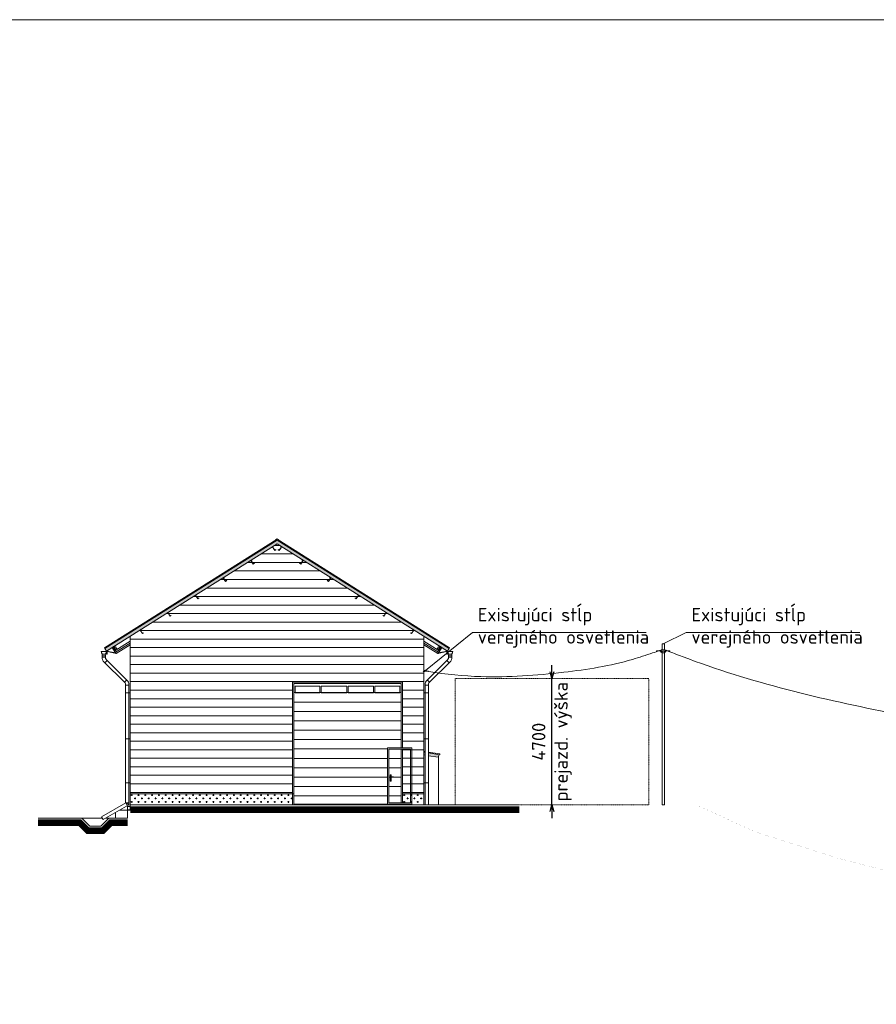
# Model space of a CAD drawing. Header units: millimetres. Extents: x 8443 to 3050451, y 28745 to 1899299.
# Tile 8 of 10: x 2484342 to 2516286, y 1758577 to 1795298. Entities that reach past the tile are written whole.
import ezdxf

# ---------------------------------------------------------------- set-up
doc = ezdxf.new("R2010")
doc.units = ezdxf.units.MM
doc.header["$LTSCALE"] = 20
doc.set_wipeout_variables(frame=1)
doc.linetypes.add('DIVIDE', pattern=[31.75, 12.7, -6.35, 0, -6.35, 0, -6.35])
for name, color, linetype, lineweight in [('CAVNEJSI_POHLED', 7, 'Continuous', 25), ('CKBUBLINY', 1, 'Continuous', 18), ('CKSTENY_POHLED', 7, 'Continuous', 25), ('CKSTENY_SRAF', 251, 'Continuous', 18), ('CSPROFILY_REZY', 4, 'Continuous', 50), ('ELEKTRO', 3, 'Continuous', 25)]:
    doc.layers.add(name, color=color, linetype=linetype, lineweight=lineweight)
doc.layers.add('CKSTENY_PODROVINOU', color=7, linetype='Continuous')
doc.styles.add('ISOCPEUR', font='isocpeur.ttf', dxfattribs={"height": 300})
doc.styles.add('Roman', font='txt')
doc.styles.get("Standard").update_dxf_attribs({"font": 'calibri.ttf', "width": 0.8})
doc.dimstyles.new('CADKON', dxfattribs={"dimscale": 50, "dimtxt": 2.5, "dimasz": 2.5, "dimexe": 1.8, "dimexo": 5, "dimgap": 0.6, "dimtad": 1, "dimrnd": 1, "dimtxsty": 'Standard', "dimblk1": 'OBLIQUE', "dimblk2": 'OBLIQUE', "dimsah": 1, "dimcen": 2.5, "dimadec": 1, "dimazin": 2, "dimtfac": 1, "dimtdec": 4, "dimtix": 1, "dimtmove": 2, "dimatfit": 3, "dimldrblk": 'OPEN30', "dimfxl": 5, "dimfxlon": 1, "dimtfill": 1, "dimtolj": 1, "dimarcsym": 0})

# ---------------------------------------------------------------- blocks, each defined once
blk = doc.blocks.new('*U85')
at = {"color": 0, "linetype": 'ByBlock', "lineweight": -2}
for p, q in [((-100, 100), (100, 100)), ((-68, 12), (-90, 55)), ((-68, 12), (-60, -65)), ((68, 12), (60, -65)), ((68, 12), (90, 55)), ((-83, -191), (-893, -1000)), ((22, -257), (-790, -1069)), ((-123, -231), (-38, -317)), ((60, -65), (-60, -65)), ((-60, -65), (-60, -134)), ((60, -108), (-60, -108)), ((60, -65), (60, -165)), ((-933, -1092), (-933, -5460)), ((-853, -960), (-767, -1046)), ((-933, -1149), (-813, -1149)), ((-813, -1125), (-813, -5460)), ((-933, -5611), (-933, -5460)), ((-813, -5460), (-813, -5611))]:
    blk.add_line(p, q, dxfattribs=at)
for centre, radius, start, end in [((0, 100), 100, 180, 0), ((-140, -134), 80, 315, 360), ((-71, -165), 131, 315, 360), ((-803, -1095), 131, 133.5328, 178.5328), ((-733, -1125), 80, 135, 180)]:
    blk.add_arc(centre, radius, start, end, dxfattribs=at)
blk = doc.blocks.new('*U87')
at = {"color": 0, "linetype": 'ByBlock', "lineweight": -2}
for p, q in [((-100, 100), (100, 100)), ((-68, 12), (-90, 55)), ((-68, 12), (-60, -65)), ((68, 12), (60, -65)), ((68, 12), (90, 55)), ((-83, -191), (-893, -1000)), ((22, -257), (-790, -1069)), ((-123, -231), (-38, -317)), ((60, -65), (-60, -65)), ((-60, -65), (-60, -134)), ((60, -108), (-60, -108)), ((60, -65), (60, -165)), ((-933, -1092), (-933, -5391)), ((-853, -960), (-767, -1046)), ((-933, -1149), (-813, -1149)), ((-813, -1125), (-813, -5391)), ((-933, -5542), (-933, -5391)), ((-813, -5391), (-813, -5542))]:
    blk.add_line(p, q, dxfattribs=at)
for centre, radius, start, end in [((0, 100), 100, 180, 0), ((-140, -134), 80, 315, 360), ((-71, -165), 131, 315, 360), ((-803, -1095), 131, 133.5328, 178.5328), ((-733, -1125), 80, 135, 180)]:
    blk.add_arc(centre, radius, start, end, dxfattribs=at)
blk = doc.blocks.new('*U86')
at = {"color": 0, "linetype": 'ByBlock', "lineweight": -2}
for p, q in [((50, 4400), (975, 4400)), ((50, 4400), (50, 4150)), ((50, 4150), (975, 4150)), ((975, 4400), (975, 4150)), ((1025, 4400), (1025, 4150)), ((1025, 4400), (1975, 4400)), ((1025, 4150), (1975, 4150)), ((1975, 4400), (1975, 4150)), ((2025, 4400), (2975, 4400)), ((2025, 4400), (2025, 4150)), ((2025, 4150), (2975, 4150)), ((2975, 4400), (2975, 4150)), ((3025, 4400), (3950, 4400)), ((3025, 4400), (3025, 4150)), ((3025, 4150), (3950, 4150)), ((3950, 4400), (3950, 4150))]:
    blk.add_line(p, q, dxfattribs=at)
blk.add_wipeout([(3592, 875), (3592, 1085), (3595, 1092), (3602, 1095), (3622, 1095), (3626, 1094), (3629, 1092), (3632, 1089), (3632, 1085), (3632, 1021), (3721, 1017), (3723, 1016), (3726, 1013), (3727, 1010), (3726, 1007), (3725, 1006), (3723, 1004), (3720, 1004), (3718, 1004), (3632, 999), (3632, 875), (3632, 871), (3629, 868), (3625, 865), (3619, 865), (3602, 865), (3595, 868), (3595, 868), (3593, 872)], dxfattribs=at)
at = {"linetype": 'ByBlock', "lineweight": -2}
h = blk.add_hatch(dxfattribs=at)
h.set_pattern_fill('_USER', color=0, scale=350, pattern_type=0)
h.set_pattern_definition([(0, (1500, 2000), (0, 350), [])])
h.paths.add_polyline_path([(0, 4500), (0, 0), (4000, 0), (4000, 4500)])
at = {"color": 0, "linetype": 'ByBlock', "lineweight": -2}
for p, q in [((3592, 1085), (3592, 875)), ((3622, 1095), (3602, 1095)), ((3602, 865), (3622, 865)), ((3609, 908), (3609, 920)), ((3719, 1017), (3612, 1022)), ((3612, 997), (3718, 1004)), ((3616, 920), (3616, 908)), ((3632, 1021), (3632, 1085)), ((3632, 875), (3632, 999))]:
    blk.add_line(p, q, dxfattribs=at)
blk.add_lwpolyline([(0, 0), (4000, 0), (4000, 4500), (0, 4500)], close=True, dxfattribs=at)
for centre, radius, start, end in [((3602, 1085), 10, 90, 180), ((3602, 875), 10, 180, 270.0546), ((3614, 1010), 12.7, 100.1711, 259.8289), ((3612, 925), 5.71, 306.286, 230.4581), ((3612, 908), 3.51, 180, 360), ((3622, 1085), 10, 360, 90), ((3622, 875), 10, 270.0546, 360), ((3720, 1010), 6.63, 255.2509, 94.1438)]:
    blk.add_arc(centre, radius, start, end, dxfattribs=at)
blk.add_wipeout([(3500, 0), (4400, 0), (4400, 2100), (3500, 2100), (3500, 0), (3550, 50), (3550, 2050), (4350, 2050), (4350, 50), (3550, 50)], dxfattribs=at)
for points in [[(3500, 0), (4400, 0), (4400, 2100), (3500, 2100)], [(3550, 50), (4350, 50), (4350, 2050), (3550, 2050)]]:
    blk.add_lwpolyline(points, close=True, dxfattribs=at)
blk = doc.blocks.new('A$Cb02511b6')
at = {"layer": 'CKBUBLINY'}
for points in [[(0, 16), (114, 16), (114, 0), (0, 0)], [(114, 10), (150, 10), (150, 6), (114, 6)]]:
    blk.add_lwpolyline(points, close=True, dxfattribs=at)
blk = doc.blocks.new('_Open30')
at = {"color": 0, "lineweight": -2}
for p, q in [((-1, 0.27), (0, 0)), ((0, 0), (-1, -0.27)), ((0, 0), (-1, 0))]:
    blk.add_line(p, q, dxfattribs=at)
blk = doc.blocks.new('*D95')
at = {"layer": 'CKBUBLINY', "color": 0, "lineweight": -2, "transparency": 16777216}
for p, q in [((2504189, 1770972), (2504189, 1771222)), ((2504189, 1766022), (2504189, 1770722)), ((2504189, 1765772), (2504189, 1765522))]:
    blk.add_line(p, q, dxfattribs=at)
at = {"layer": 'Defpoints', "color": 0, "transparency": 16777216}
for p in [(2504189, 1770722), (2504189, 1770722), (2504189, 1766022)]:
    blk.add_point(p, dxfattribs=at)
at = {"layer": 'CKBUBLINY', "color": 0, "lineweight": -2, "transparency": 16777216, "xscale": 250, "yscale": 250, "zscale": 250}
for p, rotation in [((2504189, 1770722), 270), ((2504189, 1766022), 90)]:
    blk.add_blockref('_Open30', p, dxfattribs=dict(at, rotation=rotation))
at = {"layer": 'CKBUBLINY', "color": 0, "transparency": 16777216, "insert": (2504189, 1768372), "char_height": 300, "attachment_point": 5, "rotation": 90, "style": 'ISOCPEUR'}
blk.add_mtext('\\A1;{\\H1.66667x;4700\\Pprejazd. výška}', dxfattribs=at)
blk = doc.blocks.new('_Dot')
at = {"color": 0, "lineweight": -2}
blk.add_line((-0.5, 0), (-1, 0), dxfattribs=at)
at = {"color": 0, "const_width": 0.5}
blk.add_lwpolyline([(-0.25, 0, 1), (0.25, 0, 1)], format="xyb", close=True, dxfattribs=at)

msp = doc.modelspace()

# ---------------------------------------------------------------- hatches: boundary and pattern name
at = {"layer": 'CKSTENY_SRAF', "lineweight": 5}
msp.add_hatch(color=252, dxfattribs=at).paths.add_polyline_path([(2487516.906, 1771851.963), (2487580.771, 1771750.369), (2493937.143, 1775746.182), (2500293.516, 1771750.369), (2500357.381, 1771851.963), (2493937.143, 1775887.923)])
h = msp.add_hatch(color=252, dxfattribs=at)
h.paths.add_polyline_path([(2499412.143, 1767875.472), (2499460.41, 1767868.047), (2499460.41, 1767969.223), (2499412.143, 1767976.649)])
h.paths.add_polyline_path([(2499977.349, 1767889.694), (2499580.41, 1767950.762), (2499580.41, 1767849.585), (2499962.143, 1767790.857)])

# ---------------------------------------------------------------- linework, layer by layer
at = {"layer": 'CAVNEJSI_POHLED', "color": 252, "lineweight": 5}
for p, q in [((2488293.877, 1770190.714), (2488467.143, 1770190.714)), ((2499580.41, 1770190.714), (2499407.143, 1770190.714)), ((2488293.877, 1768473.949), (2488462.143, 1768473.949)), ((2499580.41, 1768473.949), (2499412.143, 1768473.949)), ((2488293.877, 1766834.011), (2488467.143, 1766834.011)), ((2499580.41, 1766834.011), (2499407.143, 1766834.011)), ((2488293.877, 1766091.668), (2487396.564, 1765573.604)), ((2488413.877, 1766022.386), (2487456.564, 1765469.681)), ((2488293.877, 1766091.668), (2488413.877, 1766091.668)), ((2488293.877, 1766091.668), (2488413.877, 1766022.386)), ((2488293.877, 1766091.668), (2488353.877, 1765987.745)), ((2488413.877, 1766091.668), (2488413.877, 1766022.386)), ((2487396.564, 1765573.604), (2487456.564, 1765469.681))]:
    msp.add_line(p, q, dxfattribs=at)
at = {"layer": 'CKBUBLINY'}
for p, q in [((2508265.827, 1771767.386), (2508257.334, 1771767.386)), ((2508265.827, 1771772.386), (2508257.626, 1771772.386)), ((2508415.827, 1771772.386), (2508424.028, 1771772.386)), ((2508415.827, 1771767.386), (2508424.32, 1771767.386)), ((2499418.42, 1771024.929), (2499426.621, 1771024.929)), ((2499418.42, 1771019.929), (2499426.913, 1771019.929))]:
    msp.add_line(p, q, dxfattribs=at)
for points in [[(2431257.525, 1795298.015), (2564664.749, 1795298.015), (2564664.749, 1712808.751), (2431257.525, 1712808.751)], [(2508265.827, 1771747.386), (2508415.827, 1771747.386), (2508415.827, 1771797.386), (2508265.827, 1771797.386)], [(2499418.42, 1771058.248), (2499412.143, 1771058.248), (2499412.143, 1770986.525), (2499418.42, 1770986.525)]]:
    msp.add_lwpolyline(points, close=True, dxfattribs=at)
for points in [[(2508383.327, 1771797.386), (2508383.327, 1772022.386), (2508298.327, 1772022.386), (2508298.327, 1771797.386)], [(2508298.327, 1771747.386), (2508298.327, 1766022.386), (2508383.327, 1766022.386), (2508383.327, 1771747.386)]]:
    msp.add_lwpolyline(points, dxfattribs=at)
at = {"layer": 'CKBUBLINY', "color": 8, "linetype": 'DIVIDE', "lineweight": 15, "ltscale": 0.005}
msp.add_lwpolyline([(2500580.41, 1766022.386), (2507798.327, 1766022.386), (2507798.327, 1770722.386), (2500580.41, 1770722.386)], close=True, dxfattribs=at)
at = {"layer": 'CKBUBLINY'}
for centre, start, end in [((2508247.281, 1771770.926), 128.8524546, 340.6052038), ((2508434.373, 1771770.926), 199.3947962, 51.1475454), ((2499436.966, 1771023.468), 199.3947962, 51.1475454)]:
    msp.add_arc(centre, 10.658, start, end, dxfattribs=at)
for points in [[(2508240.596, 1771779.225), (2508243.925, 1771780.571), (2508239.68, 1771774.56), (2508239.541, 1771770.837), (2508241.016, 1771767.475), (2508244.851, 1771764.324), (2508250.759, 1771765.234), (2508256.481, 1771772.366), (2508257.626, 1771772.386)], [(2508441.058, 1771779.225), (2508437.729, 1771780.571), (2508441.974, 1771774.56), (2508442.113, 1771770.837), (2508440.638, 1771767.475), (2508436.803, 1771764.324), (2508430.895, 1771765.234), (2508425.173, 1771772.366), (2508424.028, 1771772.386)], [(2499479.417, 1771014.838), (2499591.166, 1770994.476), (2501543.269, 1770799.584), (2504632.812, 1770960.222), (2507194.279, 1771440.601), (2507944.396, 1771681.452), (2508204.036, 1771768.025)], [(2508204.036, 1771768.025), (2508217.32, 1771768.667), (2508262.789, 1771714.039), (2508358.247, 1771686.136), (2508421.457, 1771714.21), (2508450.825, 1771764.914), (2508477.619, 1771768.025)], [(2508477.619, 1771768.025), (2509051.476, 1771545.336), (2516940.882, 1769422.554), (2528102.011, 1768329.288), (2529070.503, 1768460.793), (2529399.391, 1768550.995), (2529455.875, 1768556.928), (2529512.359, 1768562.861)], [(2499479.417, 1771014.838), (2499466.382, 1771015.983), (2499443.619, 1770993.495), (2499417.717, 1770981.264), (2499393.555, 1771006.639)], [(2499443.652, 1771031.768), (2499440.322, 1771033.113), (2499444.567, 1771027.102), (2499444.706, 1771023.379), (2499443.231, 1771020.017), (2499439.396, 1771016.867), (2499433.488, 1771017.776), (2499427.766, 1771024.909), (2499426.621, 1771024.929)]]:
    msp.add_spline(points, degree=3, dxfattribs=at)
at = {"layer": 'CKSTENY_PODROVINOU', "color": 252, "lineweight": 5}
for p, q in [((2499460.41, 1767999.576), (2499412.143, 1768007.002)), ((2499460.41, 1767969.223), (2499412.143, 1767976.649)), ((2499460.41, 1767868.047), (2499412.143, 1767875.472)), ((2500011.562, 1767914.784), (2499580.41, 1767981.115)), ((2500007, 1767885.132), (2499580.41, 1767950.762)), ((2499962.143, 1767790.857), (2499580.41, 1767849.585)), ((2499977.349, 1767889.694), (2499962.143, 1767790.857)), ((2499962.143, 1766022.386), (2499962.143, 1767790.857)), ((2500011.562, 1767914.784), (2500007, 1767885.132)), ((2487912.143, 1765732.71), (2487912.143, 1765522.386)), ((2486662.143, 1765522.386), (2487426.135, 1765522.386)), ((2487547.852, 1765522.386), (2487662.143, 1765522.386))]:
    msp.add_line(p, q, dxfattribs=at)
at = {"layer": 'CKSTENY_POHLED', "color": 252, "lineweight": 5}
for points in [[(2494512.143, 1770588.286), (2498612.143, 1770588.286), (2498612.143, 1766022.386), (2494512.143, 1766022.386)], [(2494562.143, 1770538.286), (2498562.143, 1770538.286), (2498562.143, 1766022.386), (2494562.143, 1766022.386)]]:
    msp.add_lwpolyline(points, close=True, dxfattribs=at)
at = {"layer": 'CKSTENY_SRAF', "color": 252, "lineweight": 5}
msp.add_lwpolyline([(2485025.899, 1765352.236, 250, 250, 0), (2486580.896, 1765352.236, 250, 250, 0), (2486880.896, 1765052.236, 250, 250, 0), (2487439.609, 1765052.236, 250, 250, 0), (2487739.609, 1765352.236, 250, 250, 0), (2488362.143, 1765352.236, 250, 250, 0)], format="xyseb", dxfattribs=at)
at = {"layer": 'CSPROFILY_REZY', "color": 252, "lineweight": 5}
for p, q in [((2493937.143, 1775923.359), (2487500.939, 1771877.361)), ((2493937.143, 1775887.923), (2487516.906, 1771851.963)), ((2493876.802, 1775903.036), (2493937.143, 1775940.969)), ((2493997.485, 1775903.036), (2493937.143, 1775940.969)), ((2493937.143, 1775923.359), (2500373.347, 1771877.361)), ((2493937.143, 1775887.923), (2500357.381, 1771851.963)), ((2493937.143, 1775746.182), (2487580.771, 1771750.369)), ((2493812.946, 1775668.108), (2493766.383, 1775638.837)), ((2493766.383, 1775638.837), (2493851.536, 1775503.379)), ((2493773.277, 1775637.265), (2493815.608, 1775663.875)), ((2493853.108, 1775510.273), (2493773.277, 1775637.265)), ((2493815.608, 1775663.875), (2493812.946, 1775668.108)), ((2493851.536, 1775503.379), (2493898.1, 1775532.65)), ((2493895.439, 1775536.883), (2493853.108, 1775510.273)), ((2493898.1, 1775532.65), (2493895.439, 1775536.883)), ((2493937.143, 1775746.182), (2500293.516, 1771750.369)), ((2493978.848, 1775536.883), (2493976.187, 1775532.65)), ((2493976.187, 1775532.65), (2494022.751, 1775503.379)), ((2493976.256, 1775532.759), (2494022.819, 1775503.487)), ((2494021.179, 1775510.273), (2493978.848, 1775536.883)), ((2494101.01, 1775637.265), (2494021.179, 1775510.273)), ((2494022.751, 1775503.379), (2494107.904, 1775638.837)), ((2494022.751, 1775503.379), (2494086.616, 1775604.972)), ((2494061.34, 1775668.108), (2494058.679, 1775663.875)), ((2494058.679, 1775663.875), (2494101.01, 1775637.265)), ((2494107.904, 1775638.837), (2494061.34, 1775668.108)), ((2493008.663, 1775162.511), (2492962.1, 1775133.239)), ((2492962.1, 1775133.239), (2493047.253, 1774997.781)), ((2492968.994, 1775131.667), (2493011.324, 1775158.278)), ((2493048.825, 1775004.675), (2492968.994, 1775131.667)), ((2493011.324, 1775158.278), (2493008.663, 1775162.511)), ((2494905.293, 1775131.667), (2494825.462, 1775004.675)), ((2494827.034, 1774997.781), (2494912.187, 1775133.239)), ((2494827.034, 1774997.781), (2494890.899, 1775099.375)), ((2494865.623, 1775162.511), (2494862.962, 1775158.278)), ((2494862.962, 1775158.278), (2494905.293, 1775131.667)), ((2494912.187, 1775133.239), (2494865.623, 1775162.511)), ((2493047.253, 1774997.781), (2493093.817, 1775027.053)), ((2493091.156, 1775031.286), (2493048.825, 1775004.675)), ((2493093.817, 1775027.053), (2493091.156, 1775031.286)), ((2494783.131, 1775031.286), (2494780.47, 1775027.053)), ((2494780.47, 1775027.053), (2494827.034, 1774997.781)), ((2494825.462, 1775004.675), (2494783.131, 1775031.286)), ((2491975.794, 1774513.218), (2491929.231, 1774483.946)), ((2491929.231, 1774483.946), (2492014.384, 1774348.488)), ((2491936.125, 1774482.374), (2491978.456, 1774508.984)), ((2492015.956, 1774355.382), (2491936.125, 1774482.374)), ((2491978.456, 1774508.984), (2491975.794, 1774513.218)), ((2492014.384, 1774348.488), (2492060.948, 1774377.759)), ((2492058.287, 1774381.992), (2492015.956, 1774355.382)), ((2492060.948, 1774377.759), (2492058.287, 1774381.992)), ((2495816, 1774381.992), (2495813.339, 1774377.759)), ((2495813.339, 1774377.759), (2495859.903, 1774348.488)), ((2495858.331, 1774355.382), (2495816, 1774381.992)), ((2495938.162, 1774482.374), (2495858.331, 1774355.382)), ((2495859.903, 1774348.488), (2495945.056, 1774483.946)), ((2495859.903, 1774348.488), (2495923.768, 1774450.082)), ((2495898.492, 1774513.218), (2495895.831, 1774508.984)), ((2495895.831, 1774508.984), (2495938.162, 1774482.374)), ((2495945.056, 1774483.946), (2495898.492, 1774513.218)), ((2490942.926, 1773863.924), (2490896.362, 1773834.653)), ((2490896.362, 1773834.653), (2490981.515, 1773699.194)), ((2490903.256, 1773833.081), (2490945.587, 1773859.691)), ((2490983.087, 1773706.089), (2490903.256, 1773833.081)), ((2490945.587, 1773859.691), (2490942.926, 1773863.924)), ((2490981.515, 1773699.194), (2491028.079, 1773728.466)), ((2491025.418, 1773732.699), (2490983.087, 1773706.089)), ((2491028.079, 1773728.466), (2491025.418, 1773732.699)), ((2496848.869, 1773732.699), (2496846.208, 1773728.466)), ((2496846.208, 1773728.466), (2496892.772, 1773699.194)), ((2496891.2, 1773706.089), (2496848.869, 1773732.699)), ((2496971.031, 1773833.081), (2496891.2, 1773706.089)), ((2496892.772, 1773699.194), (2496977.925, 1773834.653)), ((2496892.772, 1773699.194), (2496956.636, 1773800.788)), ((2496931.361, 1773863.924), (2496928.7, 1773859.691)), ((2496928.7, 1773859.691), (2496971.031, 1773833.081)), ((2496977.925, 1773834.653), (2496931.361, 1773863.924)), ((2489910.057, 1773214.631), (2489863.493, 1773185.359)), ((2489863.493, 1773185.359), (2489948.646, 1773049.901)), ((2489870.387, 1773183.787), (2489912.718, 1773210.398)), ((2489950.218, 1773056.795), (2489870.387, 1773183.787)), ((2489912.718, 1773210.398), (2489910.057, 1773214.631)), ((2489948.646, 1773049.901), (2489995.21, 1773079.173)), ((2489992.549, 1773083.406), (2489950.218, 1773056.795)), ((2489995.21, 1773079.173), (2489992.549, 1773083.406)), ((2497881.738, 1773083.406), (2497879.077, 1773079.173)), ((2497879.077, 1773079.173), (2497925.64, 1773049.901)), ((2497924.068, 1773056.795), (2497881.738, 1773083.406)), ((2498003.9, 1773183.787), (2497924.068, 1773056.795)), ((2497925.64, 1773049.901), (2498010.794, 1773185.359)), ((2497964.23, 1773214.631), (2497961.569, 1773210.398)), ((2497961.569, 1773210.398), (2498003.9, 1773183.787)), ((2498010.794, 1773185.359), (2497964.23, 1773214.631)), ((2488877.188, 1772565.337), (2488830.624, 1772536.066)), ((2488830.624, 1772536.066), (2488915.777, 1772400.608)), ((2488837.518, 1772534.494), (2488879.849, 1772561.104)), ((2488917.349, 1772407.502), (2488837.518, 1772534.494)), ((2488879.849, 1772561.104), (2488877.188, 1772565.337)), ((2499036.768, 1772534.494), (2498956.937, 1772407.502)), ((2498958.509, 1772400.608), (2499043.662, 1772536.066)), ((2498997.099, 1772565.337), (2498994.438, 1772561.104)), ((2498994.438, 1772561.104), (2499036.768, 1772534.494)), ((2499043.662, 1772536.066), (2498997.099, 1772565.337)), ((2488462.143, 1772304.427), (2488462.143, 1766022.386)), ((2488915.777, 1772400.608), (2488962.341, 1772429.879)), ((2488959.68, 1772434.112), (2488917.349, 1772407.502)), ((2488962.341, 1772429.879), (2488959.68, 1772434.112)), ((2498914.607, 1772434.112), (2498911.945, 1772429.879)), ((2498911.945, 1772429.879), (2498958.509, 1772400.608)), ((2498956.937, 1772407.502), (2498914.607, 1772434.112)), ((2499412.143, 1766022.386), (2499412.143, 1772304.427)), ((2487500.939, 1771877.361), (2487516.906, 1771851.963)), ((2487580.771, 1771750.369), (2487516.906, 1771851.963)), ((2487793.522, 1771884.111), (2487930.386, 1771666.402)), ((2487844.319, 1771916.044), (2487797.755, 1771886.773)), ((2487797.755, 1771886.773), (2487882.908, 1771751.314)), ((2487804.649, 1771885.2), (2487846.98, 1771911.811)), ((2487884.481, 1771758.208), (2487804.649, 1771885.2)), ((2487839.239, 1771912.851), (2487844.319, 1771916.044)), ((2487839.239, 1771912.851), (2487841.9, 1771908.618)), ((2487841.9, 1771908.618), (2487921.732, 1771781.626)), ((2487846.98, 1771911.811), (2487844.319, 1771916.044)), ((2487844.319, 1771916.044), (2487846.98, 1771911.811)), ((2487846.98, 1771911.811), (2487926.811, 1771784.819)), ((2487912.171, 1771911.451), (2487865.607, 1771882.179)), ((2487865.607, 1771882.179), (2487926.811, 1771784.819)), ((2487903.405, 1771858.693), (2487869.54, 1771837.405)), ((2487903.405, 1771858.693), (2487869.54, 1771837.405)), ((2487869.84, 1771884.84), (2487933.705, 1771783.247)), ((2487882.908, 1771751.314), (2487929.472, 1771780.586)), ((2487929.472, 1771780.587), (2487882.909, 1771751.314)), ((2487926.811, 1771784.819), (2487884.481, 1771758.208)), ((2487912.171, 1771911.451), (2487976.036, 1771809.857)), ((2488462.143, 1772050.489), (2487912.181, 1771704.751)), ((2488462.143, 1772050.489), (2487912.181, 1771704.751)), ((2487921.732, 1771781.626), (2487924.393, 1771777.392)), ((2487929.472, 1771780.586), (2487924.393, 1771777.392)), ((2487929.472, 1771780.586), (2487926.811, 1771784.819)), ((2487929.472, 1771780.586), (2487926.811, 1771784.819)), ((2488462.143, 1772115.454), (2487929.472, 1771780.587)), ((2488462.143, 1771985.523), (2487941.453, 1771658.188)), ((2499944.815, 1771780.587), (2499412.143, 1772115.454)), ((2499962.106, 1771704.751), (2499412.143, 1772050.489)), ((2499932.834, 1771658.188), (2499412.143, 1771985.523)), ((2499898.251, 1771809.857), (2499962.116, 1771911.451)), ((2499944.814, 1771780.586), (2499898.251, 1771809.857)), ((2500061.732, 1771863.23), (2499937.114, 1771665.001)), ((2500004.446, 1771884.84), (2499940.581, 1771783.247)), ((2500080.765, 1771884.111), (2499943.901, 1771666.402)), ((2499947.475, 1771784.819), (2499944.814, 1771780.586)), ((2499947.475, 1771784.819), (2499944.814, 1771780.586)), ((2499944.814, 1771780.586), (2499991.378, 1771751.314)), ((2499949.894, 1771777.392), (2499944.814, 1771780.586)), ((2500027.307, 1771911.811), (2499947.475, 1771784.819)), ((2500008.679, 1771882.179), (2499947.475, 1771784.819)), ((2499989.806, 1771758.208), (2499947.475, 1771784.819)), ((2499952.555, 1771781.626), (2499949.894, 1771777.392)), ((2500032.386, 1771908.618), (2499952.555, 1771781.626)), ((2499962.116, 1771911.451), (2500008.679, 1771882.179)), ((2499970.882, 1771858.693), (2500004.747, 1771837.405)), ((2499970.882, 1771858.693), (2500004.747, 1771837.405)), ((2500069.637, 1771885.2), (2499989.806, 1771758.208)), ((2499991.378, 1771751.314), (2500076.531, 1771886.773)), ((2500029.968, 1771916.044), (2500027.307, 1771911.811)), ((2500029.968, 1771916.044), (2500027.307, 1771911.811)), ((2500027.307, 1771911.811), (2500069.637, 1771885.2)), ((2500076.531, 1771886.773), (2500029.968, 1771916.044)), ((2500029.968, 1771916.044), (2500035.047, 1771912.851)), ((2500035.047, 1771912.851), (2500032.386, 1771908.618)), ((2500357.381, 1771851.963), (2500293.516, 1771750.369)), ((2500357.381, 1771851.963), (2500373.347, 1771877.361)), ((2487580.489, 1771733.655), (2487592.387, 1771757.672)), ((2487919.321, 1771684.004), (2487595.572, 1771750.853)), ((2487595.572, 1771750.853), (2487595.572, 1771639.573)), ((2487600.572, 1771639.573), (2487595.572, 1771639.573)), ((2487600.572, 1771749.82), (2487600.572, 1771639.573)), ((2487937.173, 1771665.001), (2487600.572, 1771734.504)), ((2487912.181, 1771704.751), (2487882.908, 1771751.314)), ((2487912.181, 1771704.751), (2487941.453, 1771658.188)), ((2499962.106, 1771704.751), (2499932.834, 1771658.188)), ((2499937.114, 1771665.001), (2500273.715, 1771734.504)), ((2499954.966, 1771684.004), (2500278.715, 1771750.853)), ((2499991.378, 1771751.314), (2499962.106, 1771704.751)), ((2500273.715, 1771749.82), (2500273.715, 1771639.573)), ((2500273.715, 1771639.573), (2500278.715, 1771639.573)), ((2500278.715, 1771750.853), (2500278.715, 1771639.573)), ((2500293.797, 1771733.655), (2500283.516, 1771745.771)), ((2488362.143, 1765952.386), (2488362.143, 1765822.386)), ((2488462.143, 1765952.386), (2488362.143, 1765952.386)), ((2488462.143, 1766022.386), (2502979.737, 1766022.386)), ((2488462.143, 1766022.386), (2488462.143, 1765822.386)), ((2488362.143, 1765822.386), (2488067.467, 1765822.386)), ((2488462.143, 1765832.386), (2488362.143, 1765832.386)), ((2488362.143, 1765822.386), (2488362.143, 1765522.386)), ((2488462.143, 1765822.386), (2488362.143, 1765822.386)), ((2485025.899, 1765522.386), (2486662.143, 1765522.386)), ((2486662.143, 1765522.386), (2486962.143, 1765222.386)), ((2486962.143, 1765222.386), (2487362.143, 1765222.386)), ((2487662.143, 1765522.386), (2487362.143, 1765222.386)), ((2487662.143, 1765522.386), (2488362.143, 1765522.386))]:
    msp.add_line(p, q, dxfattribs=at)
for points in [[(2487658.219, 1771793.622, 2, 2, 0), (2487590.771, 1771751.222, 2, 2, 0), (2487590.771, 1771639.114, 2, 2, 0)], [(2500216.067, 1771793.622, 2, 2, 0), (2500283.516, 1771751.222, 2, 2, 0), (2500283.516, 1771639.114, 2, 2, 0)]]:
    msp.add_lwpolyline(points, format="xyseb", dxfattribs=at)
msp.add_lwpolyline([(2488462.143, 1765964.386), (2488412.143, 1765964.386), (2488412.143, 1765952.386), (2488462.143, 1765952.386)], dxfattribs=at)
at = {"layer": 'CSPROFILY_REZY', "color": 252, "lineweight": 5, "const_width": 2}
msp.add_lwpolyline([(2502979.737, 1766022.386), (2508383.327, 1766022.386), (2509558.327, 1766022.386), (2511735.735, 1765022.386), (2514864.94, 1764022.386), (2518735.735, 1763022.386), (2529580.41, 1763022.386)], dxfattribs=at)
at = {"layer": 'ELEKTRO', "color": 7, "lineweight": 18}
for p, q in [((2501226.917, 1772441.926), (2499480.923, 1771023.055)), ((2501226.917, 1772441.926), (2507707.866, 1772441.926)), ((2509195.739, 1772441.926), (2508340.827, 1772022.386)), ((2509195.739, 1772441.926), (2515676.688, 1772441.926))]:
    msp.add_line(p, q, dxfattribs=at)

# ---------------------------------------------------------------- block references
at = {"layer": 'CAVNEJSI_POHLED', "color": 252, "lineweight": 5, "xscale": -1}
msp.add_blockref('*U87', (2487480.489, 1771633.655), dxfattribs=at)
at = {"layer": 'CAVNEJSI_POHLED', "color": 252, "lineweight": 5}
msp.add_blockref('*U85', (2500393.797, 1771633.655), dxfattribs=at)
at = {"layer": 'CKBUBLINY', "rotation": 5.058043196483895}
msp.add_blockref('A$Cb02511b6', (2508091.616, 1771749.801), dxfattribs=at)
at = {"layer": 'CKBUBLINY', "xscale": -1}
for p, rotation in [((2508590.038, 1771749.801), 354.9419568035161), ((2499589.681, 1770986.37), 349.6167094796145)]:
    msp.add_blockref('A$Cb02511b6', p, dxfattribs=dict(at, rotation=rotation))

# ---------------------------------------------------------------- texts
at = {"layer": 'ELEKTRO', "color": 7, "linetype": 'Continuous', "lineweight": 0, "char_height": 500, "attachment_point": 1, "style": 'Roman'}
for insert in [(2501423.35, 1773359.801), (2509392.172, 1773359.801)]:
    msp.add_mtext_dynamic_manual_height_columns('{\\fISOCPEUR|b0|i0|c238|p34;Existujúci stĺp\\Pverejného osvetlenia}', width=8033.6345, gutter_width=0, heights=[1906.244], dxfattribs=dict(at, insert=insert))

# ---------------------------------------------------------------- dimensions: what is measured, and where the dimension line sits
at = {"layer": 'CKBUBLINY', "color": 7}
dim = msp.add_linear_dim(base=(2504189.368, 1770722.386), p1=(2504189.368, 1766022.386), p2=(2504189.368, 1770722.386), angle=90, text='{\\H1.66667x;<>\\Pprejazd. výška}', dimstyle='CADKON', override={"dimscale": 100, "dimtxt": 5, "dimexo": 20, "dimgap": 1, "dimtxsty": 'ISOCPEUR', "dimblk1": 'Open30', "dimblk2": 'Open30', "dimse1": 1, "dimse2": 1, "dimldrblk": 'Dot', "dimfxl": 1, "dimfxlon": 0, "dimtfill": 0}, dxfattribs=at)
dim.commit()
dim.dimension.update_dxf_attribs({"geometry": '*D95', "text_midpoint": (2504189.368, 1768372.386), "dimtype": 160})

# ---------------------------------------------------------------- next in the draw order: block references
at = {"layer": 'CKSTENY_SRAF', "color": 252, "lineweight": 5}
msp.add_blockref('*U86', (2494562.143, 1766038.286), dxfattribs=at)

# ---------------------------------------------------------------- next in the draw order: hatches: boundary and pattern name
at = {"layer": 'CKSTENY_SRAF', "lineweight": 5}
h = msp.add_hatch(dxfattribs=at)
h.set_pattern_fill('HELUZ FAM NA SBC (50_44_38)', color=252, scale=100, angle=135, style=0)
h.set_pattern_definition([(180, (287880.47, 171362.43), (-4e-14, -317.5), [])])
h.paths.add_polyline_path([(2491189.237, 1766322.386), (2494512.143, 1766322.386), (2494512.143, 1770588.286), (2498612.143, 1770588.286), (2498612.143, 1766322.386), (2499412.143, 1766322.386), (2499412.143, 1772304.427), (2499043.662, 1772536.066), (2498958.509, 1772400.608), (2498911.945, 1772429.879), (2498914.607, 1772434.112), (2498956.937, 1772407.502), (2499036.768, 1772534.494), (2498994.438, 1772561.104), (2498997.099, 1772565.337), (2498010.794, 1773185.359), (2497925.64, 1773049.901), (2497879.077, 1773079.173), (2497881.738, 1773083.406), (2497924.068, 1773056.795), (2498003.9, 1773183.787), (2497961.569, 1773210.398), (2497964.23, 1773214.631), (2496977.925, 1773834.653), (2496956.636, 1773800.788), (2496892.772, 1773699.194), (2496846.208, 1773728.466), (2496848.869, 1773732.699), (2496891.2, 1773706.089), (2496971.031, 1773833.081), (2496928.7, 1773859.691), (2496931.361, 1773863.924), (2495945.056, 1774483.946), (2495923.768, 1774450.082), (2495859.903, 1774348.488), (2495813.339, 1774377.759), (2495816, 1774381.992), (2495858.331, 1774355.382), (2495938.162, 1774482.374), (2495895.831, 1774508.984), (2495898.492, 1774513.218), (2494912.187, 1775133.239), (2494890.899, 1775099.375), (2494827.034, 1774997.781), (2494780.47, 1775027.053), (2494783.131, 1775031.286), (2494825.462, 1775004.675), (2494829.695, 1775002.014), (2494890.899, 1775099.375), (2494909.526, 1775129.006), (2494905.293, 1775131.667), (2494822.801, 1775000.442), (2494827.034, 1774997.781), (2494829.695, 1775002.014), (2494825.462, 1775004.675), (2494783.131, 1775031.286), (2494780.47, 1775027.053), (2494822.801, 1775000.442), (2494905.293, 1775131.667), (2494862.962, 1775158.278), (2494865.623, 1775162.511), (2494107.904, 1775638.837), (2494086.616, 1775604.972), (2494022.751, 1775503.379), (2493976.187, 1775532.65), (2493978.848, 1775536.883), (2494021.179, 1775510.273), (2494101.01, 1775637.265), (2494058.679, 1775663.875), (2494061.34, 1775668.108), (2493937.143, 1775746.182), (2493812.946, 1775668.108), (2493815.608, 1775663.875), (2493773.277, 1775637.265), (2493853.108, 1775510.273), (2493895.439, 1775536.883), (2493898.1, 1775532.65), (2493851.536, 1775503.379), (2493766.383, 1775638.837), (2493008.663, 1775162.511), (2493011.324, 1775158.278), (2492968.994, 1775131.667), (2493048.825, 1775004.675), (2493091.156, 1775031.286), (2493093.817, 1775027.053), (2493047.253, 1774997.781), (2492962.1, 1775133.239), (2491975.794, 1774513.218), (2491978.456, 1774508.984), (2491936.125, 1774482.374), (2492015.956, 1774355.382), (2492058.287, 1774381.992), (2492060.948, 1774377.759), (2492014.384, 1774348.488), (2491929.231, 1774483.946), (2490942.926, 1773863.924), (2490945.587, 1773859.691), (2490903.256, 1773833.081), (2490983.087, 1773706.089), (2491025.418, 1773732.699), (2491028.079, 1773728.466), (2490981.515, 1773699.194), (2490896.362, 1773834.653), (2489910.057, 1773214.631), (2489912.718, 1773210.398), (2489870.387, 1773183.787), (2489950.218, 1773056.795), (2489992.549, 1773083.406), (2489995.21, 1773079.173), (2489948.646, 1773049.901), (2489863.493, 1773185.359), (2488877.188, 1772565.337), (2488879.849, 1772561.104), (2488837.518, 1772534.494), (2488917.349, 1772407.502), (2488959.68, 1772434.112), (2488962.341, 1772429.879), (2488915.777, 1772400.608), (2488830.624, 1772536.066), (2488462.143, 1772304.427), (2488462.143, 1766322.386)])
h.paths.add_polyline_path([(2491881.85, 1767076.465), (2491881.85, 1768026.298), (2493813.396, 1768065.583), (2493813.396, 1767115.75)], flags=9)
h = msp.add_hatch(dxfattribs=at)
h.set_pattern_fill('BOURANE_KCE', color=252, scale=100, style=0)
h.set_pattern_definition([(0, (287830.5, 171900.2), (762, 760), [63.5, -698.5]), (0, (287830.5, 171646.2), (762, 760), [63.5, -698.5]), (0, (287830.5, 171392.2), (762, 760), [63.5, -698.5]), (90, (287862.2, 171362.44), (762, -3e-13), [61.5405, -4498.4595]), (90, (288624.2, 172122.44), (762, -3e-13), [61.5405, -4498.4595]), (90, (289386.2, 172882.44), (762, -3e-13), [61.5405, -4498.4595]), (90, (290148.2, 173642.44), (762, -3e-13), [61.5405, -4498.4595]), (90, (290910.2, 174402.44), (762, -3e-13), [61.5405, -4498.4595]), (90, (291672.2, 175162.44), (762, -3e-13), [61.5405, -4498.4595]), (90, (287862.2, 171614.5), (762, -3e-13), [63.5, -4496.5]), (90, (288624.2, 172374.5), (762, -3e-13), [63.5, -4496.5]), (90, (289386.2, 173134.5), (762, -3e-13), [63.5, -4496.5]), (90, (290148.2, 173894.5), (762, -3e-13), [63.5, -4496.5]), (90, (290910.2, 174654.5), (762, -3e-13), [63.5, -4496.5]), (90, (291672.2, 175414.5), (762, -3e-13), [63.5, -4496.5]), (90, (287862.2, 171868.5), (762, -3e-13), [63.5, -4496.5]), (90, (288624.2, 172628.5), (762, -3e-13), [63.5, -4496.5]), (90, (289386.2, 173388.5), (762, -3e-13), [63.5, -4496.5]), (90, (290148.2, 174148.5), (762, -3e-13), [63.5, -4496.5]), (90, (290910.2, 174908.5), (762, -3e-13), [63.5, -4496.5]), (90, (291672.2, 175668.5), (762, -3e-13), [63.5, -4496.5]), (90, (288116.2, 171868.5), (762, -3e-13), [63.5, -4496.5]), (90, (288878.2, 172628.5), (762, -3e-13), [63.5, -4496.5]), (90, (289640.2, 173388.5), (762, -3e-13), [63.5, -4496.5]), (90, (290402.2, 174148.5), (762, -3e-13), [63.5, -4496.5]), (90, (291164.2, 174908.5), (762, -3e-13), [63.5, -4496.5]), (90, (291926.2, 175668.5), (762, -3e-13), [63.5, -4496.5]), (90, (288370.2, 171868.5), (762, -3e-13), [63.5, -4496.5]), (90, (289132.2, 172628.5), (762, -3e-13), [63.5, -4496.5]), (90, (289894.2, 173388.5), (762, -3e-13), [63.5, -4496.5]), (90, (290656.2, 174148.5), (762, -3e-13), [63.5, -4496.5]), (90, (291418.2, 174908.5), (762, -3e-13), [63.5, -4496.5]), (90, (292180.2, 175668.5), (762, -3e-13), [63.5, -4496.5]), (0, (288084.5, 171900.2), (762, 760), [63.5, -698.5]), (0, (288338.5, 171900.2), (762, 760), [63.5, -698.5]), (0, (287957.5, 171773.2), (762, 760), [63.5, -698.5]), (0, (288211.5, 171773.2), (762, 760), [63.5, -698.5]), (0, (288084.5, 171646.2), (762, 760), [63.5, -698.5]), (0, (288338.5, 171646.2), (762, 760), [63.5, -698.5]), (0, (287957.5, 171519.2), (762, 760), [63.5, -698.5]), (0, (288211.5, 171519.2), (762, 760), [63.5, -698.5]), (0, (288084.5, 171392.2), (762, 760), [63.5, -698.5]), (0, (288338.5, 171392.2), (762, 760), [63.5, -698.5]), (90, (287989.2, 171487.5), (762, -3e-13), [63.5, -4496.5]), (90, (288751.2, 172247.5), (762, -3e-13), [63.5, -4496.5]), (90, (289513.2, 173007.5), (762, -3e-13), [63.5, -4496.5]), (90, (290275.2, 173767.5), (762, -3e-13), [63.5, -4496.5]), (90, (291037.2, 174527.5), (762, -3e-13), [63.5, -4496.5]), (90, (291799.2, 175287.5), (762, -3e-13), [63.5, -4496.5]), (90, (287989.2, 171741.5), (762, -3e-13), [63.5, -4496.5]), (90, (288751.2, 172501.5), (762, -3e-13), [63.5, -4496.5]), (90, (289513.2, 173261.5), (762, -3e-13), [63.5, -4496.5]), (90, (290275.2, 174021.5), (762, -3e-13), [63.5, -4496.5]), (90, (291037.2, 174781.5), (762, -3e-13), [63.5, -4496.5]), (90, (291799.2, 175541.5), (762, -3e-13), [63.5, -4496.5]), (90, (288116.2, 171362.44), (762, -3e-13), [61.5405, -4498.4595]), (90, (288878.2, 172122.44), (762, -3e-13), [61.5405, -4498.4595]), (90, (289640.2, 172882.44), (762, -3e-13), [61.5405, -4498.4595]), (90, (290402.2, 173642.44), (762, -3e-13), [61.5405, -4498.4595]), (90, (291164.2, 174402.44), (762, -3e-13), [61.5405, -4498.4595]), (90, (291926.2, 175162.44), (762, -3e-13), [61.5405, -4498.4595]), (90, (288116.2, 171614.5), (762, -3e-13), [63.5, -4496.5]), (90, (288878.2, 172374.5), (762, -3e-13), [63.5, -4496.5]), (90, (289640.2, 173134.5), (762, -3e-13), [63.5, -4496.5]), (90, (290402.2, 173894.5), (762, -3e-13), [63.5, -4496.5]), (90, (291164.2, 174654.5), (762, -3e-13), [63.5, -4496.5]), (90, (291926.2, 175414.5), (762, -3e-13), [63.5, -4496.5]), (90, (288243.2, 171487.5), (762, -3e-13), [63.5, -4496.5]), (90, (289005.2, 172247.5), (762, -3e-13), [63.5, -4496.5]), (90, (289767.2, 173007.5), (762, -3e-13), [63.5, -4496.5]), (90, (290529.2, 173767.5), (762, -3e-13), [63.5, -4496.5]), (90, (291291.2, 174527.5), (762, -3e-13), [63.5, -4496.5]), (90, (292053.2, 175287.5), (762, -3e-13), [63.5, -4496.5]), (90, (288243.2, 171741.5), (762, -3e-13), [63.5, -4496.5]), (90, (289005.2, 172501.5), (762, -3e-13), [63.5, -4496.5]), (90, (289767.2, 173261.5), (762, -3e-13), [63.5, -4496.5]), (90, (290529.2, 174021.5), (762, -3e-13), [63.5, -4496.5]), (90, (291291.2, 174781.5), (762, -3e-13), [63.5, -4496.5]), (90, (292053.2, 175541.5), (762, -3e-13), [63.5, -4496.5]), (90, (288370.2, 171362.44), (762, -3e-13), [61.5405, -4498.4595]), (90, (289132.2, 172122.44), (762, -3e-13), [61.5405, -4498.4595]), (90, (289894.2, 172882.44), (762, -3e-13), [61.5405, -4498.4595]), (90, (290656.2, 173642.44), (762, -3e-13), [61.5405, -4498.4595]), (90, (291418.2, 174402.44), (762, -3e-13), [61.5405, -4498.4595]), (90, (292180.2, 175162.44), (762, -3e-13), [61.5405, -4498.4595]), (90, (288370.2, 171614.5), (762, -3e-13), [63.5, -4496.5]), (90, (289132.2, 172374.5), (762, -3e-13), [63.5, -4496.5]), (90, (289894.2, 173134.5), (762, -3e-13), [63.5, -4496.5]), (90, (290656.2, 173894.5), (762, -3e-13), [63.5, -4496.5]), (90, (291418.2, 174654.5), (762, -3e-13), [63.5, -4496.5]), (90, (292180.2, 175414.5), (762, -3e-13), [63.5, -4496.5]), (0, (287957.5, 172027.2), (762, 760), [63.5, -698.5]), (0, (288211.5, 172027.2), (762, 760), [63.5, -698.5]), (90, (287989.2, 171995.5), (762, -3e-13), [63.5, -4496.5]), (90, (288751.2, 172755.5), (762, -3e-13), [63.5, -4496.5]), (90, (289513.2, 173515.5), (762, -3e-13), [63.5, -4496.5]), (90, (290275.2, 174275.5), (762, -3e-13), [63.5, -4496.5]), (90, (291037.2, 175035.5), (762, -3e-13), [63.5, -4496.5]), (90, (291799.2, 175795.5), (762, -3e-13), [63.5, -4496.5]), (90, (288243.2, 171995.5), (762, -3e-13), [63.5, -4496.5]), (90, (289005.2, 172755.5), (762, -3e-13), [63.5, -4496.5]), (90, (289767.2, 173515.5), (762, -3e-13), [63.5, -4496.5]), (90, (290529.2, 174275.5), (762, -3e-13), [63.5, -4496.5]), (90, (291291.2, 175035.5), (762, -3e-13), [63.5, -4496.5]), (90, (292053.2, 175795.5), (762, -3e-13), [63.5, -4496.5]), (0, (288465.5, 172027.2), (762, 760), [63.5, -698.5]), (0, (288465.5, 171773.2), (762, 760), [63.5, -698.5]), (0, (288465.5, 171519.2), (762, 760), [63.5, -698.5]), (90, (288497.2, 171487.5), (762, -3e-13), [63.5, -4496.5]), (90, (289259.2, 172247.5), (762, -3e-13), [63.5, -4496.5]), (90, (290021.2, 173007.5), (762, -3e-13), [63.5, -4496.5]), (90, (290783.2, 173767.5), (762, -3e-13), [63.5, -4496.5]), (90, (291545.2, 174527.5), (762, -3e-13), [63.5, -4496.5]), (90, (292307.2, 175287.5), (762, -3e-13), [63.5, -4496.5]), (90, (288497.2, 171741.5), (762, -3e-13), [63.5, -4496.5]), (90, (289259.2, 172501.5), (762, -3e-13), [63.5, -4496.5]), (90, (290021.2, 173261.5), (762, -3e-13), [63.5, -4496.5]), (90, (290783.2, 174021.5), (762, -3e-13), [63.5, -4496.5]), (90, (291545.2, 174781.5), (762, -3e-13), [63.5, -4496.5]), (90, (292307.2, 175541.5), (762, -3e-13), [63.5, -4496.5]), (90, (288497.2, 171995.5), (762, -3e-13), [63.5, -4496.5]), (90, (289259.2, 172755.5), (762, -3e-13), [63.5, -4496.5]), (90, (290021.2, 173515.5), (762, -3e-13), [63.5, -4496.5]), (90, (290783.2, 174275.5), (762, -3e-13), [63.5, -4496.5]), (90, (291545.2, 175035.5), (762, -3e-13), [63.5, -4496.5]), (90, (292307.2, 175795.5), (762, -3e-13), [63.5, -4496.5])])
h.paths.add_polyline_path([(2494512.143, 1766422.386), (2491139.237, 1766422.386), (2490847.57, 1766022.386), (2490847.57, 1766022.386), (2494512.143, 1766022.386)])
h.paths.add_polyline_path([(2491139.237, 1766422.386), (2490847.57, 1766422.386), (2490847.57, 1766022.386), (2490847.57, 1766022.386)])
h.paths.add_polyline_path([(2490847.57, 1766422.386), (2490555.903, 1766422.386), (2490847.57, 1766022.386)])
h.paths.add_polyline_path([(2490555.903, 1766422.386), (2488462.143, 1766422.386), (2488462.143, 1766022.386), (2490847.57, 1766022.386)])
h.paths.add_polyline_path([(2499412.143, 1766422.386), (2498612.143, 1766422.386), (2498612.143, 1766022.386), (2499412.143, 1766022.386)])

# ---------------------------------------------------------------- next in the draw order: linework, layer by layer
at = {"layer": 'CKSTENY_PODROVINOU', "color": 252, "lineweight": 5}
for p, q in [((2488462.143, 1766422.386), (2494562.143, 1766422.386)), ((2498612.143, 1766422.386), (2499412.143, 1766422.386))]:
    msp.add_line(p, q, dxfattribs=at)
at = {"layer": 'CKSTENY_POHLED', "color": 252, "lineweight": 5}
msp.add_line((2498612.143, 1766022.386), (2498662.143, 1766022.386), dxfattribs=at)
at = {"layer": 'CKSTENY_SRAF', "color": 252, "lineweight": 5, "const_width": 250}
msp.add_lwpolyline([(2488462.143, 1765832.386), (2502979.737, 1765832.722)], dxfattribs=at)

doc.saveas('drawing.dxf')
